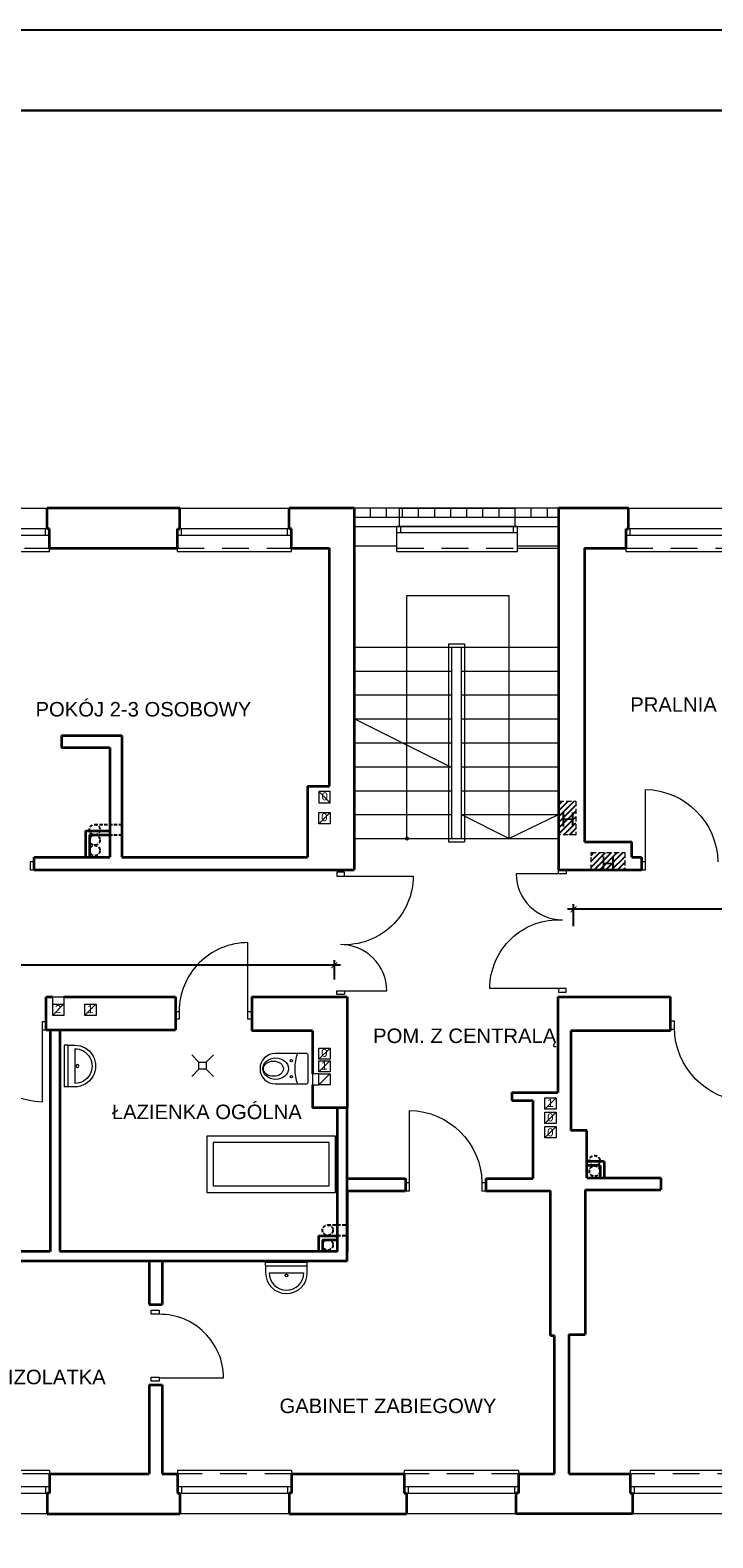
# Model space of a CAD drawing. Extents: x -282929 to -277084, y 175542 to 191450.
# Tile 16 of 30: x -281822 to -280974, y 183249 to 185124. Entities that reach past the tile are written whole.
import ezdxf
from ezdxf.enums import TextEntityAlignment as Align

# ---------------------------------------------------------------- set-up
doc = ezdxf.new("R2010")
doc.units = 0
doc.header["$MEASUREMENT"] = 0
doc.header["$PDMODE"] = 3
doc.header["$PDSIZE"] = 12
for name, pattern in [('DASHED2', [9.525, 6.35, -3.175]), ('DASHEDX2', [1.5, 1, -0.5]), ('DGN Style 2', [55.531736, 33.319042, -22.212694])]:
    doc.linetypes.add(name, pattern=pattern)
doc.layers.get('0').update_dxf_attribs({"linetype": 'CONTINUOUS'})
doc.layers.get('DEFPOINTS').update_dxf_attribs({"linetype": 'CONTINUOUS'})
for name, color, linetype, lineweight in [('1 cienka', 7, 'CONTINUOUS', 9), ('dzrwi', 6, 'CONTINUOUS', 0), ('inwentaryzacja', 7, 'CONTINUOUS', 35), ('KONTURY', 92, 'CONTINUOUS', 30), ('OKNA', 3, 'CONTINUOUS', 20), ('proj.wentylacja', 214, 'CONTINUOUS', 25), ('technologia', 160, 'CONTINUOUS', 35), ('WYPOSAZENIE', 4, 'CONTINUOUS', 0), ('ściana proj. - dział', 255, 'CONTINUOUS', 35)]:
    doc.layers.add(name, color=color, linetype=linetype, lineweight=lineweight)
doc.layers.add('CIENKA', color=7, linetype='CONTINUOUS')
doc.layers.add('opisy', color=7, linetype='CONTINUOUS')
doc.styles.add('jagoda-100', font='arial.ttf', dxfattribs={"height": 18})
doc.styles.add('SST', font='romans.shx', dxfattribs={"width": 0.6})
doc.styles.add('Style-CHAR_FAST_FONT', font='CHAR_FAST_FONT.shx')
doc.styles.add('Style-SWISSLT_1250', font='SWISSLT_1250.shx')
doc.dimstyles.new('skala_1_50cm', dxfattribs={"dimscale": 5, "dimtxt": 2, "dimasz": 1.5, "dimexe": 1.25, "dimexo": 0.6245, "dimtad": 1, "dimdsep": 46, "dimtxsty": 'SST', "dimblk": 'ARCHTICK', "dimcen": 1.5, "dimdle": 1.5, "dimclrd": 256, "dimclre": 256, "dimclrt": 256, "dimadec": 0, "dimazin": 0, "dimtfac": 1, "dimtix": 1, "dimtmove": 0, "dimatfit": 3, "dimldrblk": 'ARCHTICK', "dimfxl": 1, "dimarcsym": 0})

# ---------------------------------------------------------------- blocks, each defined once
blk = doc.blocks.new('*U49')
at = {"layer": 'OKNA', "linetype": 'Continuous'}
for p, q in [((-66.5, 27), (69.5, 27)), ((72.5, 1), (-69.5, 1)), ((-64.5, -7), (-64.5, 1)), ((67.5, -7), (67.5, 1)), ((72.5, -7), (-69.5, -7)), ((-69.5, -27), (-69.5, -23)), ((-69.5, -27), (72.5, -27)), ((72.5, -27), (72.5, -23))]:
    blk.add_line(p, q, dxfattribs=at)
at = {"layer": 'OKNA', "linetype": 'DGN Style 2'}
blk.add_line((-69.5, -23), (72.5, -23), dxfattribs=at)
blk = doc.blocks.new('*U57')
at = {"layer": 'OKNA', "linetype": 'Continuous'}
for p, q in [((-74.5, 24), (69.5, 24)), ((72.5, 1), (-77.5, 1)), ((-72.5, -7), (-72.5, 1)), ((67.5, -7), (67.5, 1)), ((72.5, -7), (-77.5, -7)), ((-77.5, -30), (-77.5, -26)), ((-77.5, -30), (72.5, -30)), ((72.5, -30), (72.5, -26))]:
    blk.add_line(p, q, dxfattribs=at)
at = {"layer": 'OKNA', "linetype": 'DGN Style 2'}
blk.add_line((-77.5, -26), (72.5, -26), dxfattribs=at)
blk = doc.blocks.new('A$C5D6B6965')
at = {"layer": 'WYPOSAZENIE'}
for p, q in [((15, 30), (0, 45)), ((30, 30), (45, 45)), ((15, 15), (0, 0)), ((15, 30), (30, 30)), ((15, 15), (15, 30)), ((30, 15), (15, 15)), ((30, 30), (30, 15)), ((30, 15), (45, 0))]:
    blk.add_line(p, q, dxfattribs=at)
blk = doc.blocks.new('_ARCHTICK')
at = {"color": 0, "linetype": 'ByBlock', "const_width": 0.15}
blk.add_lwpolyline([(-0.5, -0.5), (0.5, 0.5)], dxfattribs=at)
blk = doc.blocks.new('*D105')
at = {"layer": '1 cienka', "linetype": 'Continuous', "lineweight": -2, "transparency": 16777216}
for p, q in [((-279563.9, 184071.9), (-279563.9, 184024.8)), ((-281146.9, 184010), (-281146.9, 184037.3)), ((-279556.4, 184031), (-281154.4, 184031))]:
    blk.add_line(p, q, dxfattribs=at)
at = {"layer": 'DEFPOINTS', "color": 0, "linetype": 'Continuous', "transparency": 16777216}
for p in [(-279563.9, 184075), (-281146.9, 184031), (-281146.9, 184006.9)]:
    blk.add_point(p, dxfattribs=at)
at = {"layer": '1 cienka', "linetype": 'Continuous', "lineweight": -2, "transparency": 16777216, "xscale": 7.5, "yscale": 7.5, "zscale": 7.5, "rotation": 180}
blk.add_blockref('_ARCHTICK', (-281146.9, 184031), dxfattribs=at)
at = {"layer": '1 cienka', "linetype": 'Continuous', "lineweight": -2, "transparency": 16777216, "xscale": 7.5, "yscale": 7.5, "zscale": 7.5}
blk.add_blockref('_ARCHTICK', (-279563.9, 184031), dxfattribs=at)
at = {"layer": '1 cienka', "linetype": 'Continuous', "transparency": 16777216, "insert": (-280698.5, 184041.9), "char_height": 10, "attachment_point": 5, "style": 'Style-CHAR_FAST_FONT'}
blk.add_mtext('1580', dxfattribs=at)
blk = doc.blocks.new('*D112')
at = {"layer": '1 cienka', "linetype": 'Continuous', "lineweight": -2, "transparency": 16777216}
for p, q in [((-281436.7, 183961.5), (-282656.7, 183961.5)), ((-282649.2, 183940.5), (-282649.2, 183967.8)), ((-281444.2, 183943.6), (-281444.2, 183967.8))]:
    blk.add_line(p, q, dxfattribs=at)
at = {"layer": 'DEFPOINTS', "color": 0, "linetype": 'Continuous', "transparency": 16777216}
for p in [(-282649.2, 183961.5), (-281444.2, 183940.5), (-282649.2, 183937.3)]:
    blk.add_point(p, dxfattribs=at)
at = {"layer": '1 cienka', "linetype": 'Continuous', "lineweight": -2, "transparency": 16777216, "xscale": 7.5, "yscale": 7.5, "zscale": 7.5, "rotation": 180}
blk.add_blockref('_ARCHTICK', (-282649.2, 183961.5), dxfattribs=at)
at = {"layer": '1 cienka', "linetype": 'Continuous', "lineweight": -2, "transparency": 16777216, "xscale": 7.5, "yscale": 7.5, "zscale": 7.5}
blk.add_blockref('_ARCHTICK', (-281444.2, 183961.5), dxfattribs=at)
at = {"layer": '1 cienka', "linetype": 'Continuous', "transparency": 16777216, "insert": (-282200.8, 183972.4), "char_height": 10, "attachment_point": 5, "style": 'Style-CHAR_FAST_FONT'}
blk.add_mtext('1200', dxfattribs=at)

msp = doc.modelspace()

# ---------------------------------------------------------------- hatches: boundary and pattern name
at = {"layer": '1 cienka', "linetype": 'ByBlock', "lineweight": 25}
h = msp.add_hatch(dxfattribs=at)
h.set_pattern_fill('ANSI31', color=1, scale=41)
h.paths.add_polyline_path([(-281143.999, 184165.473), (-281165.409, 184165.473), (-281165.409, 184123.576), (-281143.999, 184123.576)])
h = msp.add_hatch(dxfattribs=at)
h.set_pattern_fill('ANSI31', color=1, scale=41)
h.set_pattern_definition([(45, (60.77, -64.0307), (-3.62392225, 3.62392225), [])])
h.paths.add_polyline_path([(-281083.229, 184101.442), (-281125.125, 184101.442), (-281125.125, 184080.031), (-281083.229, 184080.031)])
at = {"layer": 'dzrwi'}
h = msp.add_hatch(color=256, dxfattribs=at)
edge = h.paths.add_edge_path()
edge.add_arc((-281353.934, 184119.031), 2.531, 0, 360)

# ---------------------------------------------------------------- linework, layer by layer
at = {"layer": 'CIENKA', "linetype": 'DASHED2', "lineweight": 20}
for points in [[(-281165.409, 184165.473), (-281143.999, 184165.473), (-281143.999, 184123.576), (-281165.409, 184123.576)], [(-281083.229, 184101.442), (-281083.229, 184080.031), (-281125.125, 184080.031), (-281125.125, 184101.442)]]:
    msp.add_lwpolyline(points, close=True, dxfattribs=at)
at = {"layer": 'dzrwi'}
for p, q in [((-281165.434, 184530.031), (-281419.434, 184530.031)), ((-281399.434, 184518.531), (-281399.434, 184530.031)), ((-281379.434, 184518.531), (-281379.434, 184530.031)), ((-281363.434, 184507.031), (-281363.434, 184530.031)), ((-281363.434, 184507.031), (-281363.434, 184530.031)), ((-281359.434, 184518.531), (-281359.434, 184530.031)), ((-281339.434, 184518.531), (-281339.434, 184530.031)), ((-281319.434, 184518.531), (-281319.434, 184530.031)), ((-281299.434, 184518.531), (-281299.434, 184530.031)), ((-281279.434, 184518.531), (-281279.434, 184530.031)), ((-281259.434, 184518.531), (-281259.434, 184530.031)), ((-281239.434, 184518.531), (-281239.434, 184530.031)), ((-281219.434, 184507.031), (-281219.434, 184530.031)), ((-281165.434, 184530.031), (-281219.434, 184530.031)), ((-281219.434, 184507.031), (-281219.434, 184530.031)), ((-281219.434, 184518.531), (-281219.434, 184530.031)), ((-281199.434, 184518.531), (-281199.434, 184530.031)), ((-281179.434, 184518.531), (-281179.434, 184530.031)), ((-281419.434, 184518.531), (-281165.434, 184518.531)), ((-281419.434, 184507.031), (-281165.434, 184507.031)), ((-281366.434, 184480.031), (-281366.434, 184507.031)), ((-281366.434, 184507.031), (-281363.434, 184507.031)), ((-281366.434, 184499.031), (-281366.434, 184507.031)), ((-281366.434, 184483.031), (-281366.434, 184507.031)), ((-281366.434, 184507.031), (-281363.434, 184507.031)), ((-281366.434, 184499.031), (-281366.434, 184507.031)), ((-281216.434, 184507.031), (-281219.434, 184507.031)), ((-281216.434, 184507.031), (-281219.434, 184507.031)), ((-281216.434, 184480.031), (-281216.434, 184507.031)), ((-281216.434, 184499.031), (-281216.434, 184507.031)), ((-281216.434, 184483.031), (-281216.434, 184507.031)), ((-281216.434, 184499.031), (-281216.434, 184507.031)), ((-281419.434, 184483.031), (-281366.434, 184483.031)), ((-281216.434, 184483.031), (-281165.434, 184483.031)), ((-281216.434, 184480.031), (-281165.434, 184480.031)), ((-281419.434, 184357.031), (-281165.434, 184357.031)), ((-281302.434, 184361.031), (-281282.434, 184361.031)), ((-281302.434, 184361.031), (-281302.434, 184115.031)), ((-281298.434, 184357.031), (-281298.434, 184119.031)), ((-281286.434, 184357.031), (-281286.434, 184119.031)), ((-281282.434, 184361.031), (-281282.434, 184115.031)), ((-281419.434, 184327.281), (-281298.434, 184327.281)), ((-281286.434, 184327.281), (-281165.434, 184327.281)), ((-281419.434, 184297.531), (-281298.434, 184297.531)), ((-281286.434, 184297.531), (-281165.434, 184297.531)), ((-281419.434, 184267.781), (-281298.434, 184267.781)), ((-281300.434, 184208.281), (-281419.434, 184267.781)), ((-281286.434, 184267.781), (-281165.434, 184267.781)), ((-281419.434, 184238.031), (-281298.434, 184238.031)), ((-281286.434, 184238.031), (-281165.434, 184238.031)), ((-281419.434, 184208.281), (-281298.434, 184208.281)), ((-281286.434, 184208.281), (-281165.434, 184208.281)), ((-281463.434, 184177.386), (-281463.434, 184163.386)), ((-281449.434, 184163.386), (-281463.434, 184177.386)), ((-281419.434, 184178.531), (-281298.434, 184178.531)), ((-281286.434, 184178.531), (-281165.434, 184178.531)), ((-281057.434, 184090.031), (-281057.434, 184179.981)), ((-281463.434, 184137.386), (-281449.434, 184151.386)), ((-281449.434, 184151.386), (-281449.434, 184137.386)), ((-281419.434, 184148.781), (-281298.434, 184148.781)), ((-281286.434, 184148.781), (-281165.434, 184148.781)), ((-281227.434, 184119.031), (-281286.434, 184148.781)), ((-281227.434, 184119.031), (-281165.434, 184148.781)), ((-281419.434, 184119.031), (-281298.434, 184119.031)), ((-281302.434, 184115.031), (-281282.434, 184115.031)), ((-281298.434, 184119.031), (-281165.434, 184119.031)), ((-281441.191, 184077.17), (-281441.191, 184072.42)), ((-281431.691, 184077.17), (-281441.191, 184077.17)), ((-281441.191, 184072.42), (-281431.691, 184072.42)), ((-281431.691, 184072.42), (-281431.691, 184077.17)), ((-281431.691, 184072.42), (-281346.191, 184072.42)), ((-281165.434, 184075.281), (-281218.093, 184075.281)), ((-281165.434, 184075.281), (-281165.434, 184080.031)), ((-281165.434, 184080.031), (-281155.934, 184080.031)), ((-281155.934, 184075.281), (-281165.434, 184075.281)), ((-281155.934, 184080.031), (-281155.934, 184075.281)), ((-281551.691, 183904.019), (-281551.691, 183989.519)), ((-281441.191, 183924.893), (-281441.191, 183929.643)), ((-281441.191, 183929.643), (-281431.691, 183929.643)), ((-281431.691, 183924.893), (-281441.191, 183924.893)), ((-281431.691, 183929.643), (-281431.691, 183924.893)), ((-281431.691, 183929.643), (-281379.032, 183929.643)), ((-281165.434, 183932.505), (-281250.934, 183932.505)), ((-281155.934, 183932.505), (-281165.434, 183932.505)), ((-281165.434, 183932.505), (-281165.434, 183927.755)), ((-281165.434, 183927.755), (-281155.934, 183927.755)), ((-281155.934, 183927.755), (-281155.934, 183932.505)), ((-281794.434, 183899.279), (-281780.434, 183913.279)), ((-281754.337, 183899.279), (-281740.337, 183913.279)), ((-281641.941, 183894.519), (-281641.941, 183904.019)), ((-281641.941, 183904.019), (-281637.191, 183904.019)), ((-281637.191, 183904.019), (-281637.191, 183894.519)), ((-281551.691, 183894.519), (-281551.691, 183904.019)), ((-281551.691, 183904.019), (-281546.941, 183904.019)), ((-281546.941, 183904.019), (-281546.941, 183894.519)), ((-281637.191, 183894.519), (-281641.941, 183894.519)), ((-281546.941, 183894.519), (-281551.691, 183894.519)), ((-281807.434, 183881.031), (-281807.434, 183791.081)), ((-281779.993, 183862.002), (-281779.993, 183810.162)), ((-281775.651, 183862.002), (-281779.993, 183862.002)), ((-281775.651, 183862.002), (-281775.651, 183810.162)), ((-281775.651, 183862.002), (-281767.011, 183862.002)), ((-281767.011, 183857.682), (-281767.011, 183814.482)), ((-281463.434, 183844.437), (-281449.434, 183858.437)), ((-281449.434, 183858.437), (-281449.434, 183844.437)), ((-281463.434, 183828.963), (-281449.434, 183842.963)), ((-281463.434, 183812.845), (-281449.434, 183826.845)), ((-281775.651, 183810.162), (-281779.993, 183810.162)), ((-281767.011, 183810.162), (-281779.993, 183810.162)), ((-281182.434, 183782.628), (-281168.434, 183796.628)), ((-281350.828, 183691.031), (-281350.828, 183780.981)), ((-281182.434, 183764.646), (-281168.434, 183778.646)), ((-281182.434, 183746.713), (-281168.434, 183760.713)), ((-281529.709, 183592.002), (-281477.869, 183592.002)), ((-281529.709, 183587.661), (-281529.709, 183592.002)), ((-281529.709, 183587.661), (-281477.869, 183587.661)), ((-281529.709, 183587.661), (-281529.709, 183579.021)), ((-281477.869, 183587.661), (-281477.869, 183592.002)), ((-281477.869, 183579.021), (-281477.869, 183592.002)), ((-281525.389, 183579.021), (-281482.189, 183579.021)), ((-281661.952, 183448.356), (-281581.952, 183448.356))]:
    msp.add_line(p, q, dxfattribs=at)
at = {"layer": 'dzrwi', "flags": 128}
for points in [[(-281353.934, 184119.031), (-281353.934, 184421.059), (-281227.434, 184421.059), (-281227.434, 184119.031)], [(-281794.434, 183913.031), (-281794.434, 183922.031), (-281780.434, 183922.031), (-281780.434, 183913.279)], [(-281463.434, 183826.598), (-281471.434, 183826.598), (-281471.434, 183812.598), (-281463.434, 183812.598)]]:
    msp.add_lwpolyline(points, dxfattribs=at)
for points in [[(-281449.434, 184177.386), (-281463.434, 184177.386), (-281463.434, 184163.386), (-281449.434, 184163.386)], [(-281463.434, 184151.386), (-281449.434, 184151.386), (-281449.434, 184137.386), (-281463.434, 184137.386)], [(-281822.434, 184080.031), (-281817.434, 184080.031), (-281817.434, 184090.031), (-281822.434, 184090.031)], [(-281062.434, 184080.031), (-281057.434, 184080.031), (-281057.434, 184090.031), (-281062.434, 184090.031)], [(-281794.434, 183913.031), (-281780.434, 183913.031), (-281780.434, 183899.031), (-281794.434, 183899.031)], [(-281754.337, 183913.031), (-281740.337, 183913.031), (-281740.337, 183899.031), (-281754.337, 183899.031)], [(-281802.434, 183891.031), (-281807.434, 183891.031), (-281807.434, 183881.031), (-281802.434, 183881.031)], [(-281021.434, 183892.031), (-281026.434, 183892.031), (-281026.434, 183882.031), (-281021.434, 183882.031)], [(-281463.434, 183858.437), (-281449.434, 183858.437), (-281449.434, 183844.437), (-281463.434, 183844.437)], [(-281463.434, 183842.715), (-281449.434, 183842.715), (-281449.434, 183828.715), (-281463.434, 183828.715)], [(-281463.434, 183826.598), (-281449.434, 183826.598), (-281449.434, 183812.598), (-281463.434, 183812.598)], [(-281182.434, 183796.628), (-281168.434, 183796.628), (-281168.434, 183782.628), (-281182.434, 183782.628)], [(-281182.434, 183778.646), (-281168.434, 183778.646), (-281168.434, 183764.646), (-281182.434, 183764.646)], [(-281182.434, 183760.713), (-281168.434, 183760.713), (-281168.434, 183746.713), (-281182.434, 183746.713)], [(-281355.828, 183681.031), (-281350.828, 183681.031), (-281350.828, 183691.031), (-281355.828, 183691.031)], [(-281260.828, 183681.031), (-281255.828, 183681.031), (-281255.828, 183691.031), (-281260.828, 183691.031)], [(-281671.952, 183527.356), (-281671.952, 183532.356), (-281661.952, 183532.356), (-281661.952, 183527.356)], [(-281671.952, 183444.356), (-281671.952, 183449.356), (-281661.952, 183449.356), (-281661.952, 183444.356)]]:
    msp.add_lwpolyline(points, close=True, dxfattribs=at)
at = {"layer": 'dzrwi'}
msp.add_lwpolyline([(-281517.679, 183813.787), (-281479.679, 183813.787, 0.41421356), (-281476.679, 183816.787), (-281476.679, 183848.787, 0.41421356), (-281479.679, 183851.787), (-281517.679, 183851.787)], format="xyb", dxfattribs=at)
for centre, radius in [((-281497.679, 183842.787), 1.449), ((-281497.679, 183822.787), 1.449), ((-281503.789, 183575.545), 1.808)]:
    msp.add_circle(centre, radius, dxfattribs=at)
at = {"layer": 'dzrwi', "extrusion": (0, 0, -1)}
for centre, radius, start, end in [((281058.934, 184088.48), 91.513, 90.939182, 179.028969), ((281804.401, 183883.065), 92.034, 271.889104, 359.978891), ((280928.901, 183884.582), 92.536, 271.569131, 359.658918), ((281352.328, 183689.48), 91.513, 90.939182, 179.028969)]:
    msp.add_arc(centre, radius, start, end, dxfattribs=at)
at = {"layer": 'dzrwi'}
for centre, radius, start, end in [((-281160.684, 184075.281), 57.409, 180, 270), ((-281436.441, 183929.643), 57.409, 0, 90), ((-281517.679, 183832.787), 19, 90, 270), ((-281438.685, 183832.787), 54.824, 159.722814, 200.277186), ((-281503.789, 183579.021), 25.92, 180, 0), ((-281503.789, 183579.021), 21.6, 180, 0), ((-281661.452, 183447.856), 79.502, 0.360346, 90.360346)]:
    msp.add_arc(centre, radius, start, end, dxfattribs=at)
at = {"layer": 'dzrwi', "extrusion": (0, 0, -1)}
for centre, major_axis, start_param, end_param in [((-281431.691, 184072.42), (-60.458, -60.458), 3.92699082, 5.55337132), ((-281165.434, 183932.505), (60.458, 60.458), 3.92699082, 5.55337132), ((-281767.011, 183836.082), (-18.328, 18.328), 0.78539816, 3.92699082), ((-281767.011, 183836.082), (-15.274, 15.274), 0.78539816, 3.92699082), ((-281763.535, 183836.082), (1.279, 1.279), 3.92699082, 10.21017612)]:
    msp.add_ellipse(centre, major_axis=major_axis, ratio=1, start_param=start_param, end_param=end_param, dxfattribs=at)
at = {"layer": 'dzrwi'}
for centre, major_axis, ratio, start_param, end_param in [((-281551.691, 183904.019), (60.458, 60.458), 1, 0.78539816, 2.35619449), ((-281517.255, 183832.787), (15.94, 0), 0.84303386, 3.14159265, 9.42477796), ((-281519.993, 183832.787), (12.457, 0), 0.76034817, 3.14159265, 9.42477796)]:
    msp.add_ellipse(centre, major_axis=major_axis, ratio=ratio, start_param=start_param, end_param=end_param, dxfattribs=at)
at = {"layer": 'inwentaryzacja'}
for p, q in [((-281636.434, 184530.031), (-281801.434, 184530.031)), ((-281801.434, 184504.031), (-281801.434, 184530.031)), ((-281636.434, 184504.031), (-281636.434, 184530.031)), ((-281500.434, 184504.031), (-281500.434, 184530.031)), ((-281419.434, 184530.031), (-281500.434, 184530.031)), ((-281419.434, 184530.031), (-281419.434, 184080.031)), ((-281078.434, 184530.031), (-281165.434, 184530.031)), ((-281165.434, 184530.031), (-281165.434, 184080.031)), ((-281078.434, 184504.031), (-281078.434, 184530.031)), ((-281798.434, 184504.031), (-281801.434, 184504.031)), ((-281798.434, 184480.031), (-281798.434, 184504.031)), ((-281798.434, 184496.031), (-281798.434, 184504.031)), ((-281639.434, 184480.031), (-281639.434, 184504.031)), ((-281639.434, 184504.031), (-281636.434, 184504.031)), ((-281639.434, 184496.031), (-281639.434, 184504.031)), ((-281497.434, 184504.031), (-281500.434, 184504.031)), ((-281497.434, 184480.031), (-281497.434, 184504.031)), ((-281497.434, 184496.031), (-281497.434, 184504.031)), ((-281081.434, 184480.031), (-281081.434, 184504.031)), ((-281081.434, 184504.031), (-281078.434, 184504.031)), ((-281081.434, 184496.031), (-281081.434, 184504.031)), ((-281798.434, 184480.031), (-281639.434, 184480.031)), ((-281497.434, 184480.031), (-281450.434, 184480.031)), ((-281450.434, 184184.031), (-281450.434, 184480.031)), ((-281133.434, 184480.031), (-281133.434, 184115.031)), ((-281133.434, 184480.031), (-281081.434, 184480.031)), ((-281783.434, 184247.031), (-281708.434, 184247.031)), ((-281783.434, 184247.031), (-281783.434, 184232.031)), ((-281708.434, 184247.031), (-281708.434, 184096.031)), ((-281783.434, 184232.031), (-281723.434, 184232.031)), ((-281723.434, 184232.031), (-281723.434, 184096.031)), ((-281477.434, 184184.031), (-281477.434, 184096.031)), ((-281477.434, 184184.031), (-281450.434, 184184.031)), ((-281133.434, 184115.031), (-281074.434, 184115.031)), ((-281074.434, 184096.031), (-281074.434, 184115.031)), ((-281817.434, 184080.031), (-281817.434, 184096.031)), ((-281817.434, 184096.031), (-281723.434, 184096.031)), ((-281708.434, 184096.031), (-281477.434, 184096.031)), ((-281074.434, 184096.031), (-281062.434, 184096.031)), ((-281062.434, 184096.031), (-281062.434, 184080.031)), ((-281817.434, 184080.031), (-281419.434, 184080.031)), ((-281165.434, 184080.031), (-281083.229, 184080.031)), ((-281083.229, 184080.031), (-281062.434, 184080.031)), ((-281802.434, 183881.031), (-281802.434, 183922.031)), ((-281802.434, 183922.031), (-281794.434, 183922.031)), ((-281780.434, 183922.031), (-281641.941, 183922.031)), ((-281641.941, 183922.031), (-281641.941, 183881.031)), ((-281546.941, 183922.031), (-281428.434, 183922.031)), ((-281546.941, 183922.031), (-281546.941, 183880.031)), ((-281428.434, 183922.031), (-281428.434, 183784.031)), ((-281166.434, 183922.031), (-281166.434, 183803.031)), ((-281166.434, 183922.031), (-281026.434, 183922.031)), ((-281026.434, 183880.031), (-281026.434, 183922.031)), ((-281802.434, 183881.031), (-281641.941, 183881.031)), ((-281471.434, 183880.031), (-281546.941, 183880.031)), ((-281471.434, 183880.031), (-281471.434, 183826.598)), ((-281026.434, 183880.031), (-281150.434, 183880.031)), ((-281150.434, 183880.031), (-281150.434, 183756.031)), ((-281471.434, 183812.598), (-281471.434, 183784.031)), ((-281223.434, 183803.031), (-281166.434, 183803.031)), ((-281223.434, 183803.031), (-281223.434, 183793.031)), ((-281223.434, 183793.031), (-281197.434, 183793.031)), ((-281197.434, 183793.031), (-281197.434, 183696.031)), ((-281428.434, 183784.031), (-281471.434, 183784.031)), ((-281130.434, 183756.031), (-281150.434, 183756.031)), ((-281130.434, 183697.031), (-281130.434, 183756.031)), ((-281428.434, 183696.031), (-281355.828, 183696.031)), ((-281355.828, 183696.031), (-281355.828, 183681.031)), ((-281255.828, 183696.031), (-281197.434, 183696.031)), ((-281255.828, 183696.031), (-281255.828, 183681.031)), ((-281130.434, 183697.031), (-281038.434, 183697.031)), ((-281038.434, 183697.031), (-281038.434, 183682.031)), ((-281428.434, 183681.031), (-281428.434, 183642.031)), ((-281428.434, 183681.031), (-281355.828, 183681.031)), ((-281255.828, 183681.031), (-281175.434, 183681.031)), ((-281175.434, 183501.031), (-281175.434, 183681.031)), ((-281132.441, 183682.031), (-281038.434, 183682.031)), ((-281132.441, 183682.031), (-281132.441, 183502.031)), ((-281674.434, 183593.613), (-281674.434, 183539.731)), ((-281658.434, 183593.613), (-281658.434, 183539.731)), ((-281674.434, 183539.731), (-281658.434, 183539.731)), ((-281175.434, 183501.031), (-281170.434, 183501.031)), ((-281170.434, 183329.031), (-281170.434, 183501.031)), ((-281152.613, 183502.031), (-281132.441, 183502.031)), ((-281152.613, 183502.031), (-281152.613, 183329.031)), ((-281674.434, 183439.731), (-281674.434, 183329.031)), ((-281674.434, 183439.731), (-281658.434, 183439.731)), ((-281658.434, 183439.731), (-281658.434, 183329.031)), ((-281798.434, 183329.031), (-281674.434, 183329.031)), ((-281798.434, 183329.031), (-281798.434, 183305.031)), ((-281658.434, 183329.031), (-281639.434, 183329.031)), ((-281639.434, 183329.031), (-281639.434, 183305.031)), ((-281497.434, 183329.031), (-281357.434, 183329.031)), ((-281497.434, 183329.031), (-281497.434, 183305.031)), ((-281357.434, 183329.031), (-281357.434, 183305.031)), ((-281215.434, 183329.031), (-281170.434, 183329.031)), ((-281215.434, 183329.031), (-281215.434, 183305.031)), ((-281152.613, 183329.031), (-281076.613, 183329.031)), ((-281076.613, 183329.031), (-281076.613, 183305.031)), ((-281801.434, 183305.031), (-281801.434, 183279.031)), ((-281798.434, 183305.031), (-281801.434, 183305.031)), ((-281798.434, 183313.031), (-281798.434, 183305.031)), ((-281639.434, 183313.031), (-281639.434, 183305.031)), ((-281639.434, 183305.031), (-281636.434, 183305.031)), ((-281636.434, 183305.031), (-281636.434, 183279.031)), ((-281500.434, 183305.031), (-281500.434, 183279.031)), ((-281497.434, 183305.031), (-281500.434, 183305.031)), ((-281497.434, 183313.031), (-281497.434, 183305.031)), ((-281357.434, 183313.031), (-281357.434, 183305.031)), ((-281357.434, 183305.031), (-281354.434, 183305.031)), ((-281354.434, 183305.031), (-281354.434, 183279.031)), ((-281218.434, 183305.031), (-281218.434, 183279.031)), ((-281215.434, 183305.031), (-281218.434, 183305.031)), ((-281215.434, 183313.031), (-281215.434, 183305.031)), ((-281076.613, 183313.031), (-281076.613, 183305.031)), ((-281076.613, 183305.031), (-281073.613, 183305.031)), ((-281073.613, 183305.031), (-281073.613, 183279.031)), ((-281801.434, 183279.031), (-281636.434, 183279.031)), ((-281500.434, 183279.031), (-281354.434, 183279.031)), ((-281073.613, 183279.031), (-281218.434, 183279.031))]:
    msp.add_line(p, q, dxfattribs=at)
at = {"layer": 'KONTURY'}
msp.add_lwpolyline([(-277198.182, 182254.341), (-277198.182, 185024.341), (-282793.73, 185024.341), (-282793.73, 182254.341)], close=True, dxfattribs=at)
at = {"layer": 'opisy'}
msp.add_lwpolyline([(-277089.192, 182154.341), (-277089.192, 185124.341), (-282928.707, 185124.341), (-282928.707, 182154.341)], close=True, dxfattribs=at)
at = {"layer": 'proj.wentylacja', "linetype": 'DASHEDX2', "ltscale": 4}
for p, q in [((-281742.237, 184136.516), (-281708.434, 184136.516)), ((-281742.237, 184123.604), (-281708.434, 184123.604)), ((-281452.501, 183638.396), (-281428.434, 183638.396)), ((-281452.501, 183625.396), (-281428.434, 183625.396))]:
    msp.add_line(p, q, dxfattribs=at)
for centre in [(-281742.237, 184130.016), (-281742.237, 184117.104), (-281742.237, 184104.104), (-281120.717, 183718.405), (-281120.717, 183705.405), (-281452.501, 183631.896), (-281452.501, 183613.551)]:
    msp.add_circle(centre, 6.5, dxfattribs=at)
at = {"layer": 'WYPOSAZENIE'}
for p, q in [((-281602.786, 183748.917), (-281602.786, 183678.917)), ((-281442.786, 183748.917), (-281602.786, 183748.917)), ((-281594.786, 183740.917), (-281594.786, 183686.917)), ((-281450.786, 183740.917), (-281594.786, 183740.917)), ((-281450.786, 183686.917), (-281450.786, 183740.917)), ((-281442.786, 183678.917), (-281442.786, 183748.917)), ((-281602.786, 183678.917), (-281442.786, 183678.917)), ((-281594.786, 183686.917), (-281450.786, 183686.917))]:
    msp.add_line(p, q, dxfattribs=at)
at = {"layer": 'ściana proj. - dział'}
for p, q in [((-281753.737, 184128.604), (-281753.737, 184097.078)), ((-281753.737, 184128.604), (-281723.434, 184128.604)), ((-281748.737, 184123.604), (-281748.737, 184097.078)), ((-281748.737, 184123.604), (-281723.434, 184123.604)), ((-281797.434, 183881.031), (-281797.434, 183605.613)), ((-281785.434, 183881.031), (-281785.434, 183605.613)), ((-281440.434, 183605.613), (-281440.434, 183784.031)), ((-281428.434, 183593.613), (-281428.434, 183784.031)), ((-281108.816, 183717.337), (-281130.434, 183717.337)), ((-281108.816, 183717.337), (-281108.816, 183697.031)), ((-281113.816, 183712.337), (-281130.434, 183712.337)), ((-281113.816, 183712.337), (-281113.816, 183697.031)), ((-281428.434, 183642.031), (-281428.434, 183605.613)), ((-281464.001, 183624.852), (-281464.001, 183606.852)), ((-281464.001, 183624.852), (-281440.434, 183624.852)), ((-281459.001, 183619.852), (-281459.001, 183606.852)), ((-281459.001, 183619.852), (-281440.434, 183619.852)), ((-281797.434, 183605.613), (-281957.434, 183605.613)), ((-281440.434, 183605.613), (-281785.434, 183605.613)), ((-281428.434, 183593.613), (-281957.434, 183593.613)), ((-281428.434, 183593.613), (-281797.434, 183593.613))]:
    msp.add_line(p, q, dxfattribs=at)

# ---------------------------------------------------------------- block references
at = {"layer": 'dzrwi'}
for name, p in [('*U49', (-281870.931, 184503.029)), ('*U49', (-281569.931, 184503.029)), ('*U57', (-281288.931, 184506.029)), ('*U49', (-281011.931, 184503.029))]:
    msp.add_blockref(name, p, dxfattribs=at)
at = {"layer": 'dzrwi', "rotation": 180}
for p in [(-281867.938, 183306.033), (-281566.938, 183306.033), (-281284.938, 183306.033), (-281004.117, 183306.033)]:
    msp.add_blockref('*U49', p, dxfattribs=at)
at = {"layer": 'technologia', "xscale": 0.6000000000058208, "yscale": 0.6000000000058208, "zscale": 0.6000000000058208}
msp.add_blockref('A$C5D6B6965', (-281621.567, 183823.018), dxfattribs=at)

# ---------------------------------------------------------------- texts
at = {"layer": 'dzrwi', "style": 'Style-SWISSLT_1250'}
for s, p in [('0', (-281456.141, 184171.498)), ('0', (-281456.728, 184145.498)), ('2', (-281787.728, 183906.935)), ('1', (-281747.63, 183906.935)), ('0', (-281456.728, 183852.549)), ('1', (-281456.728, 183836.619)), ('1', (-281175.744, 183790.19)), ('0', (-281175.744, 183772.207)), ('0', (-281175.744, 183753.62))]:
    msp.add_text(s, height=10, dxfattribs=at).set_placement(p, align=Align.MIDDLE_CENTER)
at = {"layer": 'inwentaryzacja', "style": 'jagoda-100'}
for s, p in [('POKÓJ 2-3 OSOBOWY', (-281815.776, 184279.798)), ('PRALNIA', (-281076.321, 184285.614)), ('POM. Z CENTRALĄ', (-281396.058, 183873.709)), ('ŁAZIENKA OGÓLNA', (-281720.853, 183779.086)), ('IZOLATKA', (-281850.037, 183449.347)), ('GABINET ZABIEGOWY', (-281512.399, 183413.474))]:
    msp.add_text(s, height=18, rotation=359.999694, dxfattribs=at).set_placement(p, align=Align.MIDDLE_LEFT)
at = {"layer": 'inwentaryzacja', "color": 7, "linetype": 'Continuous', "lineweight": 0, "char_height": 18, "attachment_point": 4, "rotation": 359.999694, "line_spacing_factor": 0.85, "style": 'jagoda-100'}
for insert in [(-281162.753, 184142.737), (-281112.789, 184087.695)]:
    msp.add_mtext('H', dxfattribs=dict(at, insert=insert))

# ---------------------------------------------------------------- dimensions: what is measured, and where the dimension line sits
at = {"layer": '1 cienka', "linetype": 'Continuous'}
for base, p1, p2, text, picture, middle in [((-281146.855, 184031.044), (-279563.934, 184075.031), (-281146.855, 184006.851), '1580', '*D105', (-280698.487, 184033.792)), ((-282649.16, 183961.526), (-281444.16, 183940.454), (-282649.16, 183937.332), '1200', '*D112', (-282200.792, 183964.273))]:
    dim = msp.add_linear_dim(base=base, p1=p1, p2=p2, text=text, dimstyle='skala_1_50cm', override={"dimtxsty": 'Style-CHAR_FAST_FONT', "dimtmove": 1}, dxfattribs=at)
    dim.commit()
    dim.dimension.update_dxf_attribs({"geometry": picture, "text_midpoint": middle, "dimtype": 160})

doc.saveas('drawing.dxf')
